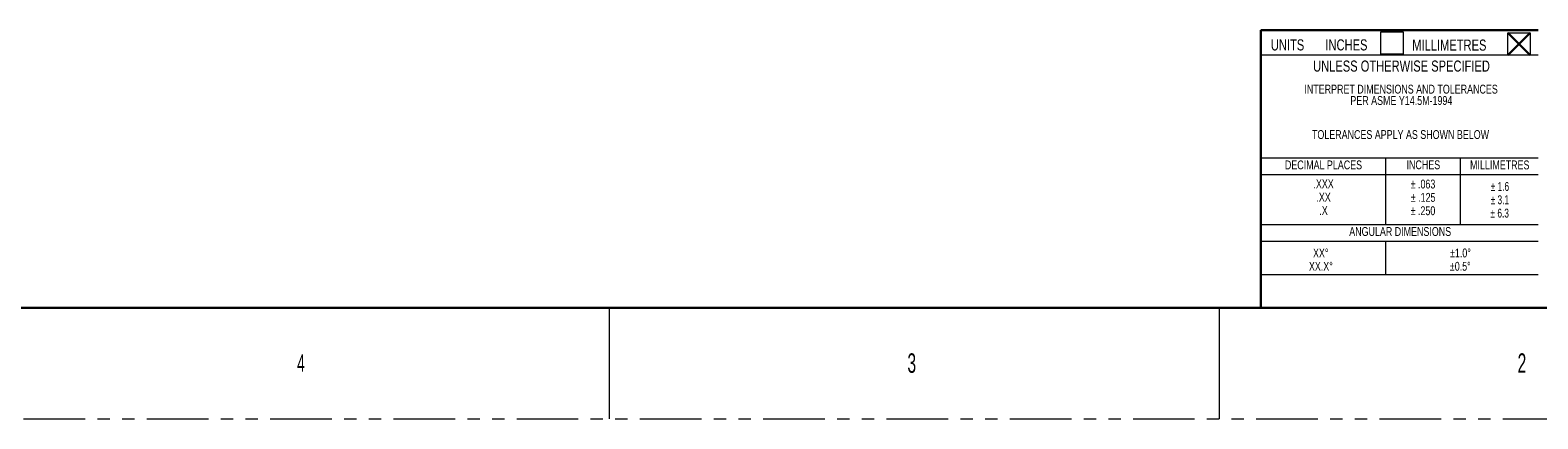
# Model space of a CAD drawing. Header units: millimetres. Extents: x 311 to 814, y 82 to 470.
# Tile 18 of 46: x 565 to 721, y 82 to 122. Entities that reach past the tile are written whole.
import ezdxf

# ---------------------------------------------------------------- set-up
doc = ezdxf.new("R2010")
doc.units = ezdxf.units.MM
doc.linetypes.add('PHANTOM', pattern=[12.7, 6.35, -1.27, 1.27, -1.27, 1.27, -1.27])
doc.styles.add('SLDTEXTSTYLE0', font='TXT', dxfattribs={"width": 0.7})
doc.styles.add('SLDTEXTSTYLE3', font='TXT', dxfattribs={"width": 0.6})
doc.styles.add('SLDTEXTSTYLE4', font='TXT', dxfattribs={"width": 0.75})

# ---------------------------------------------------------------- blocks, each defined once
blk = doc.blocks.new('SW_NOTE_3')
at = {"color": 0, "linetype": 'Continuous', "lineweight": 0, "char_height": 2.032, "attachment_point": 2, "style": 'SLDTEXTSTYLE4'}
for s, insert in [('.XXX', (3.14, 2.62)), ('.XX', (3.14, -0.43)), ('.X', (3.13, -3.48))]:
    blk.add_mtext(s, dxfattribs=dict(at, insert=insert))
blk = doc.blocks.new('SW_NOTE_4')
at = {"color": 0, "linetype": 'Continuous', "lineweight": 0, "char_height": 2.032, "attachment_point": 2, "style": 'SLDTEXTSTYLE4'}
for s, insert in [('± .063', (3.78, 2.62)), ('± .250', (3.77, -3.48)), ('± .125', (3.81, -0.43))]:
    blk.add_mtext(s, dxfattribs=dict(at, insert=insert))
blk = doc.blocks.new('SW_NOTE_5')
at = {"color": 0, "linetype": 'Continuous', "lineweight": 0, "char_height": 2.032, "attachment_point": 2, "style": 'SLDTEXTSTYLE0'}
for s, insert in [('± 1.6', (3.02, 2.62)), ('± 6.3', (2.98, -3.48)), ('± 3.1', (3.01, -0.43))]:
    blk.add_mtext(s, dxfattribs=dict(at, insert=insert))
blk = doc.blocks.new('SW_NOTE_6')
at = {"color": 0, "linetype": 'Continuous', "lineweight": 0, "char_height": 2.032, "attachment_point": 2, "style": 'SLDTEXTSTYLE4'}
for s, insert in [('XX°', (2.38, 2.62)), ('XX.X°', (2.41, -0.43))]:
    blk.add_mtext(s, dxfattribs=dict(at, insert=insert))
blk = doc.blocks.new('SW_NOTE_7')
at = {"color": 0, "linetype": 'Continuous', "lineweight": 0, "char_height": 2.032, "attachment_point": 2, "style": 'SLDTEXTSTYLE4'}
for s, insert in [('±1.0°', (3.17, 2.62)), ('±0.5°', (3.14, -0.43))]:
    blk.add_mtext(s, dxfattribs=dict(at, insert=insert))
blk = doc.blocks.new('SW_NOTE_8')
at = {"color": 0, "linetype": 'Continuous', "lineweight": 0, "char_height": 2.032, "attachment_point": 2, "style": 'SLDTEXTSTYLE4'}
for s, insert in [('INTERPRET DIMENSIONS AND TOLERANCES', (26.42, 2.62)), ('PER ASME Y14.5M-1994', (26.48, 0.02)), ('TOLERANCES APPLY AS SHOWN BELOW', (26.29, -7.77))]:
    blk.add_mtext(s, dxfattribs=dict(at, insert=insert))

msp = doc.modelspace()

# ---------------------------------------------------------------- linework, layer by layer
at = {"color": 7, "linetype": 'Continuous', "lineweight": 30}
for p, q in [((720.6931, 121.8159), (692.1181, 121.8159)), ((692.1181, 93.2409), (692.1181, 121.8159)), ((717.5576, 121.5302), (719.8436, 119.2442)), ((719.8436, 121.5302), (717.5576, 119.2442)), ((316.3569, 93.2409), (807.8469, 93.2409))]:
    msp.add_line(p, q, dxfattribs=at)
at = {"color": 7, "linetype": 'Continuous', "lineweight": 0}
for p, q in [((692.1181, 93.2409), (692.1181, 121.8159)), ((704.488, 121.6295), (706.774, 121.6295)), ((704.488, 119.3435), (704.488, 121.6295)), ((706.774, 121.6295), (706.774, 119.3435)), ((717.5576, 121.5302), (719.8436, 121.5302)), ((717.5576, 119.2442), (717.5576, 121.5302)), ((719.8436, 121.5302), (719.8436, 119.2442)), ((720.6931, 119.2442), (692.1181, 119.2442)), ((706.774, 119.3435), (704.488, 119.3435)), ((719.8436, 119.2442), (717.5576, 119.2442)), ((692.1181, 108.6714), (720.6931, 108.6714)), ((704.9769, 101.8134), (704.9769, 108.6714)), ((712.6921, 101.8134), (712.6921, 108.6714)), ((692.1181, 106.9569), (720.6931, 106.9569)), ((692.1181, 101.8134), (720.6931, 101.8134)), ((692.1181, 100.0989), (720.6931, 100.0989)), ((704.9769, 96.6699), (704.9769, 100.0989)), ((692.1181, 96.6699), (720.6931, 96.6699)), ((624.9669, 93.2409), (624.9669, 81.8109)), ((663.5431, 93.2409), (692.1181, 93.2409)), ((687.8319, 93.2409), (687.8319, 81.8109)), ((720.6931, 93.2409), (692.1181, 93.2409))]:
    msp.add_line(p, q, dxfattribs=at)
at = {"color": 7, "linetype": 'PHANTOM', "lineweight": 0}
msp.add_line((310.6419, 81.8109), (813.5619, 81.8109), dxfattribs=at)

# ---------------------------------------------------------------- block references
at = {"color": 7, "linetype": 'Continuous', "lineweight": 0, "xscale": 0.45, "yscale": 0.45, "zscale": 0.45}
for name, p in [('SW_NOTE_8', (694.6703, 115.0262)), ('SW_NOTE_3', (697.1614, 105.2778)), ('SW_NOTE_4', (707.1161, 105.256)), ('SW_NOTE_5', (715.3812, 105.0109)), ('SW_NOTE_7', (711.2462, 98.1624)), ('SW_NOTE_6', (697.21, 98.1609))]:
    msp.add_blockref(name, p, dxfattribs=at)

# ---------------------------------------------------------------- texts
at = {"color": 7, "linetype": 'Continuous', "lineweight": 0}
for s, insert, char_height, attachment_point, style in [('UNITS', (693.1448, 120.8729), 1.143, 1, 'SLDTEXTSTYLE4'), ('INCHES', (698.7624, 120.8729), 1.143, 1, 'SLDTEXTSTYLE4'), ('MILLIMETRES', (707.7075, 120.8513), 1.143, 1, 'SLDTEXTSTYLE4'), ('UNLESS OTHERWISE SPECIFIED', (706.6036, 118.6942), 1.143, 2, 'SLDTEXTSTYLE4'), ('DECIMAL PLACES', (698.5639, 108.4044), 0.9144, 2, 'SLDTEXTSTYLE4'), ('INCHES', (708.8539, 108.4173), 0.9144, 2, 'SLDTEXTSTYLE4'), ('MILLIMETRES', (716.7271, 108.4022), 0.9144, 2, 'SLDTEXTSTYLE4'), ('ANGULAR DIMENSIONS', (706.4667, 101.5497), 0.9144, 2, 'SLDTEXTSTYLE4'), ('3', (655.6993, 88.5486), 2.0002, 1, 'SLDTEXTSTYLE3'), ('2', (718.5643, 88.5486), 2.0002, 1, 'SLDTEXTSTYLE3'), ('4', (592.82, 88.4391), 1.7859, 1, 'SLDTEXTSTYLE3')]:
    msp.add_mtext(s, dxfattribs=dict(at, insert=insert, char_height=char_height, attachment_point=attachment_point, style=style))

doc.saveas('drawing.dxf')
